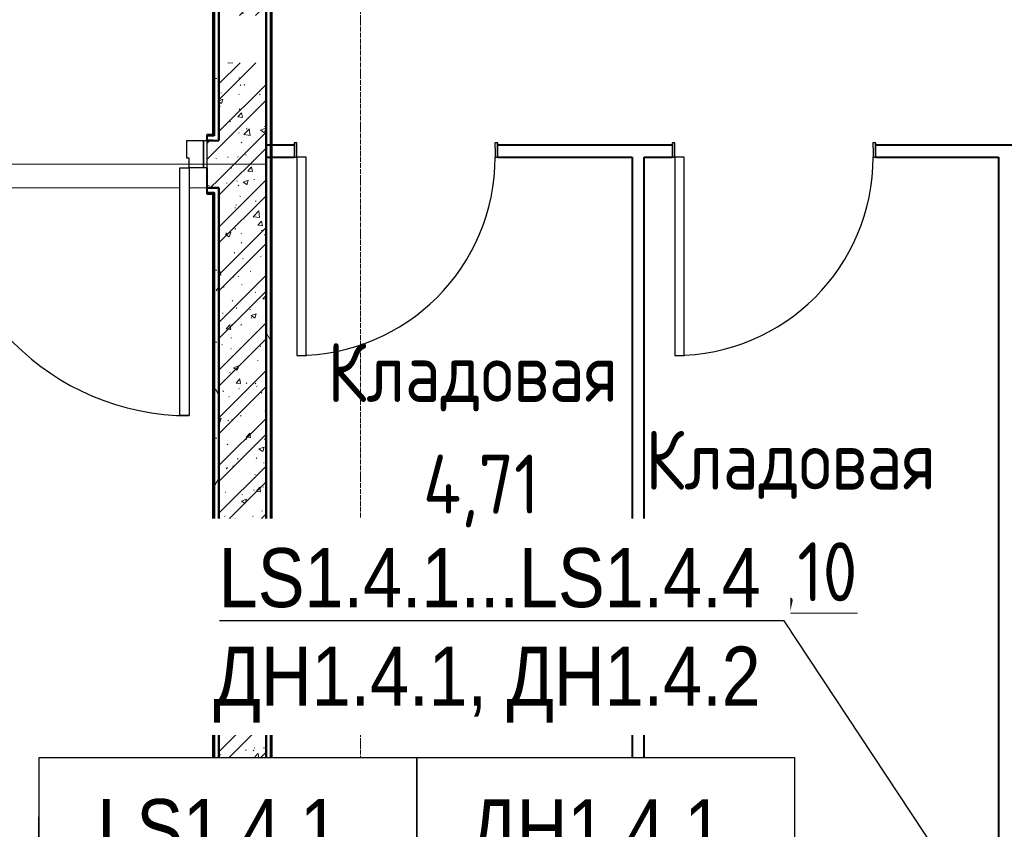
# Model space of a CAD drawing. Header units: millimetres. Extents: x -290 to 116110, y -2975 to 80225.
# Tile 79 of 247: x 21348 to 25515, y 66314 to 69743. Entities that reach past the tile are written whole.
import ezdxf
from ezdxf import colors
from ezdxf.entities.mleader import LeaderData, LeaderLine
from ezdxf.enums import TextEntityAlignment as Align
from ezdxf.math import Vec2, Vec3

# ---------------------------------------------------------------- set-up
doc = ezdxf.new("R2018")
doc.units = ezdxf.units.MM
doc.set_wipeout_variables(frame=1)
doc.linetypes.add('ADSK_Линия сетки', pattern=[25, 20, -2.5, 0, -2.5])
for name, color, linetype, lineweight in [('Двери', 7, 'Continuous', 18), ('Каркас несущий', 7, 'Continuous', 18), ('Каркас_Импост', 7, 'Continuous', 30), ('КИП_выноска', 6, 'Continuous', 25), ('Марки помещений', 7, 'Continuous', 20), ('Монтажный зазор', 7, 'Continuous', 30), ('Несущие колонны', 7, 'Continuous', 18), ('Оси', 7, 'Continuous', 9), ('Панель', 7, 'Continuous', 30), ('Перекрытия', 7, 'Continuous', 18), ('Стены разрез', 7, 'Continuous', 40), ('Стены штриховка', 7, 'Continuous', 40)]:
    doc.layers.add(name, color=color, linetype=linetype, lineweight=lineweight)
doc.styles.add('Arial', font='arial.ttf', dxfattribs={"width": 0.85, "height": 350})
doc.styles.add('GOST 2.304', font='simplex.shx', dxfattribs={"width": 0.65, "oblique": 15})
doc.styles.add('GOST Common', font='GOST_Common.ttf', dxfattribs={"width": 0.9, "height": 250})
doc.styles.get("Standard").update_dxf_attribs({"font": 'arial.ttf'})
pattern_1 = [(50, (0, 0), (218.6211678, -19.1267987), [22.86, -251.46]), (355, (0, 0), (-42.2918743, 229.2684153), [18.288, -201.168]), (100.451, (18.22, -1.6), (176.3310746, 210.139632), [19.428, -213.708]), (46.184, (0, 60.96), (325.29495, -50.4516404), [34.29, -377.19]), (96.636, (27.1, 56.76), (284.8830085, 296.912656), [29.142, -320.562]), (351.184, (0, 60.96), (284.8858166, 296.910704), [27.432, -301.752]), (21, (30.48, 45.72), (181.9375257, -122.7183205), [22.86, -251.46]), (326, (30.48, 45.72), (74.1622266, 221.0261817), [18.288, -201.168]), (71.451, (45.64, 35.5), (256.100348, 98.305262), [19.428, -213.708]), (37.5, (0, 0), (3.70638957, 101.46589536), [3.353, -195.377, 3.353, -200.863, -201.93]), (37.5, (0, 0), (3.70638957, 101.46589536), [-402.946, 3.353, -198.577]), (7.5, (0, 0), (80.18357624, 120.2165259), [3.353, -113.081, 3.353, -190.805, -76.962]), (7.5, (0, 0), (80.18357624, 120.2165259), [-310.591, 3.353, -73.609]), (327.5, (-67.97, 0), (162.70864647, -6.87497134), [3.353, -72.847, 3.353, -234.391, -315.468]), (327.5, (-67.97, 0), (162.70864647, -6.87497134), [-313.944, 3.353, -312.115]), (317.5, (-98.45, 0), (177.7546761, 30.511831), [3.353, -95.707, 3.353, -154.534, -224.028]), (317.5, (-98.45, 0), (177.7546761, 30.511831), [-256.946, 3.353, -220.675])]
pattern_2 = [(45, (0, 0), (-101.0278814, 101.0278814), []), (45, (67.35, 0), (-101.0278814, 101.0278814), [])]
pattern_3 = [(0, (0, 0), (406.4, 101.6), [33.528, -271.272, 33.528, -271.272, -1625.6]), (0, (0, 0), (406.4, 101.6), [-609.6, 33.528, -576.072, 33.528, -271.272, -711.2]), (0, (0, 0), (406.4, 101.6), [-1524, 33.528, -169.672, 33.528, -474.472]), (120, (152.4, 50.8), (-291.188181, 301.1527241), [33.528, -271.272, 33.528, -271.272, -1625.6]), (120, (152.4, 50.8), (-291.188181, 301.1527241), [-609.6, 33.528, -576.072, 33.528, -271.272, -711.2]), (120, (152.4, 50.8), (-291.188181, 301.1527241), [-1524, 33.528, -169.672, 33.528, -474.472]), (240, (203.2, 254), (-115.211819, -402.7527241), [33.528, -271.272, 33.528, -271.272, -1625.6]), (240, (203.2, 254), (-115.211819, -402.7527241), [-609.6, 33.528, -576.072, 33.528, -271.272, -711.2]), (240, (203.2, 254), (-115.211819, -402.7527241), [-1524, 33.528, -169.672, 33.528, -474.472])]

# ---------------------------------------------------------------- blocks, each defined once
blk = doc.blocks.new('101_Дверь_Однопольная - _ПЧ_800х2000_Кладовая_Л-4171007-B2_-11_400__На лист секция 4_-11_400')
at = {"layer": 'Каркас_Импост', "color": 253, "true_color": 0xaaaaaa}
for p, q in [((-420, 25), (-430, 25)), ((-430, 25), (-430, -35)), ((-420, -15), (-420, 25)), ((430, 25), (420, 25)), ((420, 25), (420, -15)), ((430, -35), (430, 25)), ((-430, -35), (-419, -35)), ((-419, -15), (-420, -15)), ((-419, -35), (-419, -15)), ((420, -15), (419, -15)), ((419, -15), (419, -35)), ((419, -35), (430, -35))]:
    blk.add_line(p, q, dxfattribs=at)
at = {"layer": 'Монтажный зазор', "color": 253, "true_color": 0xaaaaaa}
for p, q in [((-430, 25), (-431, 25)), ((-431, 25), (-431, -35)), ((-430, -35), (-430, 25)), ((431, 25), (430, 25)), ((430, 25), (430, -35)), ((431, -35), (431, 25)), ((-431, -35), (-430, -35)), ((430, -35), (431, -35))]:
    blk.add_line(p, q, dxfattribs=at)
at = {"layer": 'Панель', "color": 253, "true_color": 0xaaaaaa}
for p, q in [((420, 865), (380, 865)), ((380, 865), (380, 25)), ((420, 25), (420, 865)), ((380, 25), (420, 25))]:
    blk.add_line(p, q, dxfattribs=at)
blk.add_arc((420, 25), 840, 90, 180, dxfattribs=at)
blk = doc.blocks.new('101_Дверь_Однопольная - _ПЧ_Мет_1000х2000_Блок кладовых_EI60_Пр-4555678-B2_-11_400__На лист секция 4_-11_400')
at = {"layer": 'Каркас_Импост', "color": 253, "true_color": 0xaaaaaa}
for p, q in [((-585, 15), (-525, 15)), ((-585, -100), (-585, 15)), ((-525, 15), (-525, -25)), ((525, 15), (585, 15)), ((525, -25), (525, 15)), ((585, 15), (585, -100)), ((-525, -25), (-515, -25)), ((-515, -25), (-515, -100)), ((515, -25), (525, -25)), ((515, -100), (515, -25)), ((-515, -100), (-585, -100)), ((585, -100), (515, -100))]:
    blk.add_line(p, q, dxfattribs=at)
at = {"layer": 'Монтажный зазор', "color": 253, "true_color": 0xaaaaaa}
for p, q in [((-600, 15), (-585, 15)), ((-600, -100), (-600, 15)), ((-585, 15), (-585, -100)), ((585, -100), (585, 15)), ((585, 15), (600, 15)), ((600, 15), (600, -100)), ((-585, -100), (-600, -100)), ((600, -100), (585, -100))]:
    blk.add_line(p, q, dxfattribs=at)
at = {"layer": 'Панель', "color": 253, "true_color": 0xaaaaaa}
for p, q in [((-525, 1065), (-485, 1065)), ((-525, 15), (-525, 1065)), ((-485, 1065), (-485, 15)), ((-485, 15), (-525, 15))]:
    blk.add_line(p, q, dxfattribs=at)
blk.add_arc((-525, 15), 1050, 0, 90, dxfattribs=at)
blk = doc.blocks.new('ПР - _ПЧ_1200_200_Оп250-250_Шаг300_Арм16_Арм10-3232359-B2_-11_400__На лист секция 4_-11_400')
at = {"layer": 'Каркас несущий', "color": 21, "true_color": 0xffaaaa}
for p, q in [((-850, 0), (850, 0)), ((-850, 0), (-600, 0)), ((-525, 0), (525, 0)), ((600, 0), (850, 0))]:
    blk.add_line(p, q, dxfattribs=at)
blk = doc.blocks.new('135_SLK_GD_AR_rvt-1-B2_-11_400__На лист секция 4_-11_400')
at = {"layer": 'Стены разрез', "lineweight": 9, "true_color": 0xaaaaaa}
h = blk.add_hatch(dxfattribs=at)
h.set_pattern_fill('FP_5', color=253, style=0, pattern_type=2)
h.set_pattern_definition(pattern_3)
h.paths.add_polyline_path([(-13113409.7, -9229730.3), (-13113409.7, -9229400.3), (-13113429.7, -9229400.3), (-13113429.7, -9229730.3)])
h.paths.add_polyline_path([(-13113409.7, -9229200.3), (-13113409.7, -9228900.3), (-13113429.7, -9228900.3), (-13113429.7, -9229200.3), (-13113422.2, -9229200.3)])
h.paths.add_polyline_path([(-13113429.7, -9228700.3), (-13113409.7, -9228700.3), (-13113409.7, -9228350.3), (-13113429.7, -9228350.3)])
h = blk.add_hatch(dxfattribs=at)
h.set_pattern_fill('FP_1', color=253, style=0, pattern_type=2)
h.set_pattern_definition(pattern_1)
h.paths.add_polyline_path([(-13113260.2, -9232550.3), (-13113209.7, -9232550.3), (-13113209.7, -9229400.3), (-13113409.7, -9229400.3), (-13113409.7, -9232550.3)])
h.paths.add_polyline_path([(-13113332.7, -9229200.3), (-13113209.7, -9229200.3), (-13113209.7, -9228900.3), (-13113409.7, -9228900.3), (-13113409.7, -9229200.3)])
h.paths.add_polyline_path([(-13113409.7, -9228700.3), (-13113209.7, -9228700.3), (-13113209.7, -9228350.3), (-13113409.7, -9228350.3)])
h = blk.add_hatch(dxfattribs=at)
h.set_pattern_fill('FP_2', color=253, style=0, pattern_type=2)
h.set_pattern_definition(pattern_2)
h.paths.add_polyline_path([(-13113260.2, -9232550.3), (-13113209.7, -9232550.3), (-13113209.7, -9229400.3), (-13113409.7, -9229400.3), (-13113409.7, -9232550.3)])
h.paths.add_polyline_path([(-13113332.7, -9229200.3), (-13113209.7, -9229200.3), (-13113209.7, -9228900.3), (-13113409.7, -9228900.3), (-13113409.7, -9229200.3)])
h.paths.add_polyline_path([(-13113409.7, -9228700.3), (-13113209.7, -9228700.3), (-13113209.7, -9228350.3), (-13113409.7, -9228350.3)])
h = blk.add_hatch(dxfattribs=at)
h.set_pattern_fill('FP_5', color=253, style=0, pattern_type=2)
h.set_pattern_definition(pattern_3)
h.paths.add_polyline_path([(-13113209.7, -9232550.3), (-13113189.7, -9232550.3), (-13113189.7, -9229400.3), (-13113209.7, -9229400.3), (-13113209.7, -9232109.2)])
h.paths.add_polyline_path([(-13113189.7, -9229200.3), (-13113189.7, -9228900.3), (-13113209.7, -9228900.3), (-13113209.7, -9229200.3), (-13113201.4, -9229200.3)])
h.paths.add_polyline_path([(-13113189.7, -9228700.3), (-13113189.7, -9228350.3), (-13113209.7, -9228350.3), (-13113209.7, -9228700.3), (-13113194.5, -9228700.3)])
h = blk.add_hatch(dxfattribs=at)
h.set_pattern_fill('FP_1', color=253, style=0, pattern_type=2)
h.set_pattern_definition(pattern_1)
h.paths.add_polyline_path([(-13113409.7, -9229930.3), (-13113409.7, -9229730.3), (-13113459.7, -9229730.3), (-13113459.7, -9229930.3), (-13113429.7, -9229930.3)])
h.paths.add_polyline_path([(-13114709.7, -9229930.3), (-13114659.7, -9229930.3), (-13114659.7, -9229730.3), (-13114709.7, -9229730.3), (-13114709.7, -9229874.6)])
h = blk.add_hatch(dxfattribs=at)
h.set_pattern_fill('FP_2', color=253, style=0, pattern_type=2)
h.set_pattern_definition(pattern_2)
h.paths.add_polyline_path([(-13113409.7, -9229930.3), (-13113409.7, -9229730.3), (-13113459.7, -9229730.3), (-13113459.7, -9229930.3), (-13113429.7, -9229930.3)])
h.paths.add_polyline_path([(-13114709.7, -9229930.3), (-13114659.7, -9229930.3), (-13114659.7, -9229730.3), (-13114709.7, -9229730.3), (-13114709.7, -9229874.6)])
h = blk.add_hatch(dxfattribs=at)
h.set_pattern_fill('FP_5', color=253, style=0, pattern_type=2)
h.set_pattern_definition(pattern_3)
h.paths.add_polyline_path([(-13113409.7, -9232550.3), (-13113409.7, -9229930.3), (-13113429.7, -9229930.3), (-13113429.7, -9232550.3)])
at = {"layer": 'Перекрытия', "color": 253, "true_color": 0xaaaaaa}
for p, q in [((-13113574.7, -9229930.3), (-13114659.7, -9229930.3)), ((-13114659.7, -9229930.3), (-13113574.7, -9229930.3)), ((-13113459.7, -9229930.3), (-13113534.7, -9229930.3)), ((-13113534.7, -9229930.3), (-13113459.7, -9229930.3))]:
    blk.add_line(p, q, dxfattribs=at)
at = {"layer": 'Стены разрез', "color": 253, "true_color": 0xaaaaaa}
for p, q in [((-13113434.7, -9228350.3), (-13113434.7, -9229705.3)), ((-13113184.7, -9232548.3), (-13113184.7, -9228352.3)), ((-13113434.7, -9229705.3), (-13113459.7, -9229705.3)), ((-13113459.7, -9229705.3), (-13113459.7, -9229730.3)), ((-13113090.7, -9229750.3), (-13113209.7, -9229750.3)), ((-13111490.7, -9229750.3), (-13112228.7, -9229750.3)), ((-13109940.7, -9229750.3), (-13110628.7, -9229750.3)), ((-13113209.7, -9229800.3), (-13113090.7, -9229800.3)), ((-13112228.7, -9229800.3), (-13111659.7, -9229800.3)), ((-13111659.7, -9229800.3), (-13111659.7, -9232950.3)), ((-13111609.7, -9229800.3), (-13111490.7, -9229800.3)), ((-13111609.7, -9232950.3), (-13111609.7, -9229800.3)), ((-13110628.7, -9229800.3), (-13110109.7, -9229800.3)), ((-13110109.7, -9229800.3), (-13110109.7, -9232950.3)), ((-13113459.7, -9229845.3), (-13113459.7, -9229930.3)), ((-13113459.7, -9229930.3), (-13113409.7, -9229930.3)), ((-13113434.7, -9229930.3), (-13113459.7, -9229930.3)), ((-13113459.7, -9229930.3), (-13113459.7, -9229955.3)), ((-13113429.7, -9229930.3), (-13113434.7, -9229930.3)), ((-13113409.7, -9229930.3), (-13113429.7, -9229930.3)), ((-13113409.7, -9229930.3), (-13113409.7, -9232550.3)), ((-13113409.7, -9232550.3), (-13113409.7, -9229930.3)), ((-13113459.7, -9229955.3), (-13113434.7, -9229955.3)), ((-13113434.7, -9229955.3), (-13113434.7, -9232550.3)), ((-13113459.7, -9232548.3), (-13113461.7, -9232548.3)), ((-13113461.7, -9232548.3), (-13113461.7, -9232950.3)), ((-13113434.7, -9232548.3), (-13113459.7, -9232548.3)), ((-13113434.7, -9232550.3), (-13113434.7, -9232548.3)), ((-13113071.9, -9232548.3), (-13113184.7, -9232548.3)), ((-13112457.7, -9232548.3), (-13113071.9, -9232548.3)), ((-13112457.7, -9232550.3), (-13112457.7, -9232548.3)), ((-13112457.7, -9232562.5), (-13112457.7, -9232550.3)), ((-13112457.7, -9232998.3), (-13112457.7, -9232562.5))]:
    blk.add_line(p, q, dxfattribs=at)
at = {"layer": 'Стены штриховка', "color": 253, "true_color": 0xaaaaaa}
for p, q in [((-13113429.7, -9228350.3), (-13113429.7, -9229710.3)), ((-13113409.7, -9228350.3), (-13113409.7, -9229730.3)), ((-13113409.7, -9229730.3), (-13113409.7, -9228350.3)), ((-13113209.7, -9229750.3), (-13113209.7, -9228352.3)), ((-13113209.7, -9228352.3), (-13113209.7, -9229750.3)), ((-13113189.7, -9232550.3), (-13113189.7, -9228352.3)), ((-13113434.7, -9229710.3), (-13113459.7, -9229710.3)), ((-13113429.7, -9229710.3), (-13113434.7, -9229710.3)), ((-13113455.9, -9229730.3), (-13113459.7, -9229730.3)), ((-13113459.7, -9229730.3), (-13113455.9, -9229730.3)), ((-13113434.7, -9229730.3), (-13113455.9, -9229730.3)), ((-13113455.9, -9229730.3), (-13113434.7, -9229730.3)), ((-13113434.7, -9229730.3), (-13113429.7, -9229730.3)), ((-13113429.7, -9229730.3), (-13113409.7, -9229730.3)), ((-13113209.7, -9229750.3), (-13113209.7, -9229800.3)), ((-13113209.7, -9229800.3), (-13113209.7, -9229750.3)), ((-13113209.7, -9229750.3), (-13113209.7, -9229800.3)), ((-13113209.7, -9232550.3), (-13113209.7, -9229800.3)), ((-13113209.7, -9229800.3), (-13113209.7, -9232550.3)), ((-13113459.7, -9229950.3), (-13113434.7, -9229950.3)), ((-13113434.7, -9229950.3), (-13113429.7, -9229950.3)), ((-13113429.7, -9229950.3), (-13113429.7, -9232550.3))]:
    blk.add_line(p, q, dxfattribs=at)
at = {"layer": 'Двери', "color": 253, "lineweight": 18, "true_color": 0xaaaaaa, "rotation": 180}
for name, p in [('101_Дверь_Однопольная - _ПЧ_Мет_1000х2000_Блок кладовых_EI60_Пр-4555678-B2_-11_400__На лист секция 4_-11_400', (-13114059.7, -9229830.3)), ('101_Дверь_Однопольная - _ПЧ_800х2000_Кладовая_Л-4171007-B2_-11_400__На лист секция 4_-11_400', (-13112659.7, -9229775.3)), ('101_Дверь_Однопольная - _ПЧ_800х2000_Кладовая_Л-4171007-B2_-11_400__На лист секция 4_-11_400', (-13111059.7, -9229775.3))]:
    blk.add_blockref(name, p, dxfattribs=at)
at = {"layer": 'Каркас несущий', "color": 253, "lineweight": 18, "true_color": 0xaaaaaa, "rotation": 180}
blk.add_blockref('ПР - _ПЧ_1200_200_Оп250-250_Шаг300_Арм16_Арм10-3232359-B2_-11_400__На лист секция 4_-11_400', (-13114059.7, -9229830.3), dxfattribs=at)
blk = doc.blocks.new('Бетон-Прямоугольная-Колонна - CLM_Подземные этажи_В40-400х1000-V102-B2_-11_400__На лист секция 4_-11_400')
at = {"layer": 'Несущие колонны', "lineweight": 9, "true_color": 0xaaaaaa}
h = blk.add_hatch(dxfattribs=at)
h.set_pattern_fill('FP_41', color=253, style=0, pattern_type=2)
h.set_pattern_definition([(135, (-9232750.3, 13112959.66), (-314.308964, -314.308964), []), (135, (-9232750.3, 13113273.97), (-314.308964, -314.308964), [555.625, -111.125, 3.353, -107.772])])
h.paths.add_polyline_path([(200, 500), (-200, 500), (-200, -500), (200, -500), (200, -300.5)])
at = {"layer": 'Несущие колонны', "color": 253, "lineweight": 40, "true_color": 0xaaaaaa}
for p, q in [((200, 500), (-200, 500)), ((-200, 500), (-200, -500)), ((200, -500), (200, 500)), ((-200, -500), (200, -500))]:
    blk.add_line(p, q, dxfattribs=at)
blk = doc.blocks.new('135_SLK_GD_KR_rvt-1-B2_-11_400__На лист секция 4_-11_400')
at = {"layer": 'Несущие колонны', "color": 7, "lineweight": 18, "true_color": 0xffffff, "rotation": 269.9999999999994}
blk.add_blockref('Бетон-Прямоугольная-Колонна - CLM_Подземные этажи_В40-400х1000-V102-B2_-11_400__На лист секция 4_-11_400', (-13112959.7, -9232750.3), dxfattribs=at)
blk = doc.blocks.new('A$Cc005853f')
at = {"layer": 'Оси', "color": 253, "linetype": 'ADSK_Линия сетки', "true_color": 0xaaaaaa}
blk.add_line((20703.1, 2607.6), (20703.1, 76890.2), dxfattribs=at)
at = {"lineweight": 5}
for name in ['135_SLK_GD_KR_rvt-1-B2_-11_400__На лист секция 4_-11_400', '135_SLK_GD_AR_rvt-1-B2_-11_400__На лист секция 4_-11_400']:
    blk.add_blockref(name, (13133512.8, 9298039.8), dxfattribs=at)
at = {"layer": 'Марки помещений', "lineweight": 9, "char_height": 250, "attachment_point": 1, "style": 'GOST Common'}
for s, insert, width in [('Кладовая', (20563.4, 67452.6), 1623.417), ('Кладовая', (21908.9, 67081.5), 1623.417), ('\\L4,71', (20968, 66979.4), 642.152), ('\\L5,10', (22322.5, 66608.3), 620.506)]:
    blk.add_mtext(s, dxfattribs=dict(at, insert=insert, width=width))
blk = doc.blocks.new('_None')
blk = doc.blocks.new('*U339')
at = {"color": 0, "linetype": 'Continuous', "lineweight": 30, "ltscale": 75, "width": 0.85, "flags": 104}
blk.add_attdef('ПРИМЕЧАНИЕ_1', text='', height=2.5, dxfattribs=at).set_placement((8, 3.611), align=Align.BOTTOM_CENTER)
at = {"color": 0, "lineweight": 30, "width": 0.85, "flags": 104}
blk.add_attdef('ПРИМЕЧАНИЕ_2', text='', height=2.5, dxfattribs=at).set_placement((8, -7.53), align=Align.BOTTOM_CENTER)
at = {"color": 0, "lineweight": 30, "style": 'GOST 2.304', "width": 0.85}
for tag, p in [('ИМЯ_КАБЕЛЯ_2', (8, -7.5)), ('ИМЯ_КАБЕЛЯ_3', (8, -12.5)), ('ИМЯ_КАБЕЛЯ_4', (8, -17.5)), ('ИМЯ_КАБЕЛЯ_5', (8, -22.5)), ('ИМЯ_КАБЕЛЯ_6', (8, -27.5)), ('ИМЯ_КАБЕЛЯ_7', (8, -32.5)), ('ИМЯ_КАБЕЛЯ_8', (8, -37.5)), ('ИМЯ_КАБЕЛЯ_9', (8, -42.5))]:
    blk.add_attdef(tag, text='', height=2.5, dxfattribs=at).set_placement(p, align=Align.BOTTOM_CENTER)
at = {"linetype": 'Continuous'}
blk.add_wipeout([(0, 2.5), (16, 2.5), (16, -2.5), (0, -2.5)], dxfattribs=at)
at = {"color": 0}
blk.add_line((0, -2.5), (0, 0), dxfattribs=at)
at = {"color": 0, "linetype": 'Continuous'}
blk.add_lwpolyline([(0, -2.5), (16, -2.5), (16, 2.5), (0, 2.5)], close=True, dxfattribs=at)
at = {"color": 0, "lineweight": 30, "style": 'GOST 2.304', "width": 0.85}
blk.add_attdef('ИМЯ_КАБЕЛЯ_1', text='', height=2.5, dxfattribs=at).set_placement((8, -2.5), align=Align.BOTTOM_CENTER)

msp = doc.modelspace()

# ---------------------------------------------------------------- block references
msp.add_blockref('A$Cc005853f', (2087, 921.7))

# ---------------------------------------------------------------- next in the draw order: leaders
at = {"layer": 'КИП_выноска'}
ml = msp.add_multileader_mtext('Standard', dxfattribs=at)
ml.set_content('LS1.4.1...LS1.4.4\\PДН1.4.1, ДН1.4.2', color=256, style='Arial')
ml.set_leader_properties(color=256, linetype='ByLayer', lineweight=-1)
ml.set_arrow_properties(name='NONE')
ml.build(insert=Vec2(0, 0))
ml.multileader.update_dxf_attribs({"has_dogleg": 0, "text_left_attachment_type": 6, "text_right_attachment_type": 6, "dogleg_length": 0.5, "arrow_head_size": 300})
ctx = ml.context
ctx.base_point, ctx.char_height, ctx.arrow_head_size, ctx.landing_gap_size, ctx.plane_origin = Vec3(22083.2, 67196.7), 250, 300, 100, Vec3(27297, 64636.1)
ctx.left_attachment, ctx.right_attachment, ctx.text_align_type = 6, 6, 2
notes = []
notes.append((ctx, [(1, (1, 1, 0), (24584.3, 67196.7), (-1, 0), 0.5, [(0, [(25930.3, 65159.1)], 0, [])])]))
ctx.mtext.insert, ctx.mtext.width, ctx.mtext.alignment, ctx.mtext.flow_direction = Vec3(24483.8, 67505), 3078.848, 3, 5
ctx.mtext.has_bg_fill, ctx.mtext.bg_color, ctx.mtext.bg_scale_factor, ctx.mtext.bg_transparency, ctx.mtext.use_window_bg_color = 1, -1027028792, 1.5, 0, 1
for ctx, leaders in notes:
    for number, flags, end, landing, length, lines in leaders:
        leader = LeaderData()
        leader.index, (leader.has_last_leader_line, leader.has_dogleg_vector, leader.attachment_direction) = number, flags
        leader.last_leader_point, leader.dogleg_vector, leader.dogleg_length = Vec3(end), Vec3(landing), length
        for number, points, colour, breaks in lines:
            line = LeaderLine()
            line.index, line.vertices, line.color, line.breaks = number, Vec3.list(points), colors.encode_raw_color(colour), breaks
            leader.lines.append(line)
        ctx.leaders.append(leader)

# ---------------------------------------------------------------- next in the draw order: block references
ref = msp.add_blockref('*U339', (21428.9, 66367.4), dxfattribs=dict(at, xscale=100, yscale=100, zscale=100))
lines = msp.add_mtext('\\W0.8500;', dxfattribs={"layer": '0', "color": 0, "linetype": 'Continuous', "lineweight": 30, "ltscale": 75, "insert": (22228.9, 66728.5), "char_height": 2.5, "attachment_point": 1})
ref.add_attrib('ПРИМЕЧАНИЕ_1', '', (22228.9, 66728.5), dxfattribs={"flags": 104}).embed_mtext(lines)
ref.add_attrib('ИМЯ_КАБЕЛЯ_1', 'LS1.4.1 ', dxfattribs={"layer": '0', "color": 0, "lineweight": 30, "height": 250, "style": 'Arial', "width": 0.85}).set_placement((22228.9, 66117.4), align=Align.BOTTOM_CENTER)
lines = msp.add_mtext('\\W0.8500;', dxfattribs={"layer": '0', "color": 0, "lineweight": 30, "insert": (22228.9, 65614.4), "char_height": 2.5, "attachment_point": 1})
ref.add_attrib('ПРИМЕЧАНИЕ_2', '', (22228.9, 65614.4), dxfattribs={"flags": 104}).embed_mtext(lines)

# ---------------------------------------------------------------- next in the draw order: block references
ref = msp.add_blockref('*U339', (23028.9, 66366.4), dxfattribs=dict(at, xscale=100, yscale=100, zscale=100))
lines = msp.add_mtext('\\W0.8500;', dxfattribs={"layer": '0', "color": 0, "linetype": 'Continuous', "lineweight": 30, "ltscale": 75, "insert": (23828.9, 66727.4), "char_height": 2.5, "attachment_point": 1})
ref.add_attrib('ПРИМЕЧАНИЕ_1', '', (23828.9, 66727.4), dxfattribs={"flags": 104}).embed_mtext(lines)
ref.add_attrib('ИМЯ_КАБЕЛЯ_1', 'ДН1.4.1 ', dxfattribs={"layer": '0', "color": 0, "lineweight": 30, "height": 250, "style": 'Arial', "width": 0.85}).set_placement((23828.9, 66116.4), align=Align.BOTTOM_CENTER)
lines = msp.add_mtext('\\W0.8500;', dxfattribs={"layer": '0', "color": 0, "lineweight": 30, "insert": (23828.9, 65613.4), "char_height": 2.5, "attachment_point": 1})
ref.add_attrib('ПРИМЕЧАНИЕ_2', '', (23828.9, 65613.4), dxfattribs={"flags": 104}).embed_mtext(lines)

doc.saveas('drawing.dxf')
